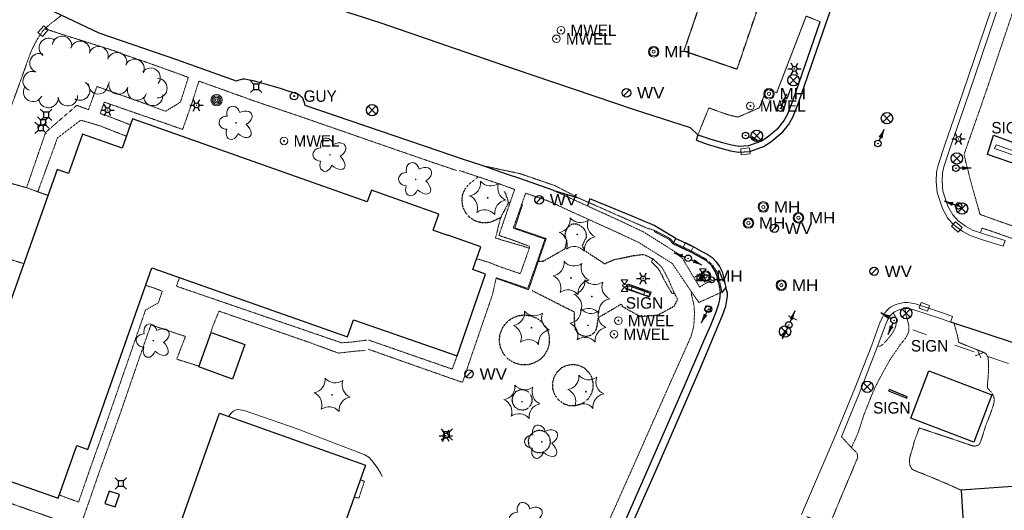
# Model space of a CAD drawing. Extents: x 386588 to 390135, y 96998 to 113606.
# Tile 10 of 92: x 387233 to 387647, y 98268 to 98474. Entities that reach past the tile are written whole.
import ezdxf
from ezdxf.enums import TextEntityAlignment as Align

# ---------------------------------------------------------------- set-up
doc = ezdxf.new("R2010")
doc.units = 0
doc.header["$MEASUREMENT"] = 0
for name, pattern in [('Wisdot1', [0.0625, 0.03125, -0.03125]), ('Wisdot2', [0.125, 0.0625, -0.0625]), ('Wisdot3', [0.1875, 0.125, -0.0625]), ('Wisdot5', [0.1, 0.05, -0.05]), ('Wisdot6', [0.375, 0.125, -0.0625, 0.03125, -0.0625, 0.03125, -0.0625])]:
    doc.linetypes.add(name, pattern=pattern)
for name, color, linetype, lineweight in [('E_BLD', 241, 'Continuous', 25), ('E_DRN', 40, 'Continuous', 15), ('E_DTM_SlopeBottom', 3, 'Wisdot1', 25), ('E_DWY', 2, 'Wisdot3', 15), ('E_LAND_Vegetation', 3, 'Continuous', 15), ('E_LTG', 21, 'Continuous', 25), ('E_MISCPROP', 30, 'Continuous', 15), ('E_MISCPROP_HvyDash', 241, 'Wisdot3', 25), ('E_MISCPROP_Railing', 30, 'Continuous', 15), ('E_MISCPROP_Well', 4, 'Continuous', 15), ('E_PATH_Sidewalk', 2, 'Wisdot5', 15), ('E_RDWY', 21, 'Continuous', 25), ('E_RDWY_AsphConc', 200, 'Continuous', 25), ('E_RDWY_C_and_G', 21, 'Continuous', 25), ('E_SGN', 21, 'Continuous', 15), ('E_SIG', 5, 'Continuous', 30), ('E_STRUCT', 40, 'Continuous', 25), ('E_UTL_AG', 30, 'Continuous', 15), ('E_UTL_AG_Bold', 30, 'Continuous', 25), ('E_UTL_EGuyWire', 200, 'Continuous', 25), ('E_UTL_MH', 30, 'Continuous', 15), ('E_UTL_W', 5, 'Continuous', 25), ('E_WTR_FlowLine', 4, 'Wisdot6', 15), ('P_EC_Misc', 4, 'Wisdot2', 25)]:
    doc.layers.add(name, color=color, linetype=linetype, lineweight=lineweight)
doc.layers.add('P2S1_Complete', color=7, linetype='Continuous', lineweight=15, transparency=0.9)
doc.styles.add('Style-dot_font5', font='dot_font5.shx')
doc.styles.add('Style-simplex', font='simplex.shx')

# ---------------------------------------------------------------- blocks, each defined once
blk = doc.blocks.new('GUY')
at = {"layer": 'E_UTL_EGuyWire'}
for radius in [4, 0.5]:
    blk.add_circle((0, 0), radius, dxfattribs=at)
at = {"layer": 'E_UTL_EGuyWire', "style": 'Style-dot_font5'}
blk.add_text('GUY', height=12, dxfattribs=at).set_placement((10, 0), align=Align.MIDDLE_LEFT)
blk = doc.blocks.new('INLET')
at = {"layer": 'E_DRN', "flags": 128}
blk.add_lwpolyline([(-7.5, 10), (7.5, 10), (7.5, 0), (-7.5, 0)], close=True, dxfattribs=at)
blk = doc.blocks.new('LPOL')
at = {"layer": 'E_LTG'}
for p, q in [((-4, 0), (-1.5, 0)), ((-0.75, 1.3), (-2, 3.46)), ((0.75, 1.3), (2, 3.46)), ((1.5, 0), (4, 0)), ((-2, -3.46), (-0.75, -1.3)), ((2, -3.46), (0.75, -1.3))]:
    blk.add_line(p, q, dxfattribs=at)
for radius in [1.5, 1.5, 1.5, 0.125]:
    blk.add_circle((0, 0), radius, dxfattribs=at)
blk = doc.blocks.new('MH')
at = {"layer": 'E_UTL_MH'}
for radius in [5, 4, 1.5]:
    blk.add_circle((0, 0), radius, dxfattribs=at)
at = {"layer": 'E_UTL_MH', "style": 'Style-dot_font5', "width": 1.111111}
blk.add_text('MH', height=10.8, dxfattribs=at).set_placement((10, 0), align=Align.MIDDLE_LEFT)
blk = doc.blocks.new('MWEL')
at = {"layer": 'E_MISCPROP_Well'}
for radius in [4, 0.5]:
    blk.add_circle((0, 0), radius, dxfattribs=at)
at = {"layer": 'E_MISCPROP_Well', "style": 'Style-dot_font5'}
blk.add_text('MWEL', height=12, dxfattribs=at).set_placement((10, 0), align=Align.MIDDLE_LEFT)
blk = doc.blocks.new('PBX')
at = {"layer": 'E_SIG'}
for p, q in [((4.9, 5.1), (-5.1, -5.1)), ((-5.1, 5), (5, -5.2))]:
    blk.add_line(p, q, dxfattribs=at)
blk.add_circle((0, 0), 7.21, dxfattribs=at)
blk = doc.blocks.new('PED')
at = {"layer": 'E_UTL_AG_Bold'}
for p, q in [((-2.5, 2.5), (-5.33, 5.33)), ((2.5, 2.5), (5.33, 5.33)), ((-2.5, -2.5), (-5.33, -5.33)), ((2.5, -2.5), (5.33, -5.33))]:
    blk.add_line(p, q, dxfattribs=at)
at = {"layer": 'E_UTL_AG_Bold', "flags": 128}
blk.add_lwpolyline([(-2.5, -2.5), (2.5, -2.5), (2.5, 2.5), (-2.5, 2.5)], close=True, dxfattribs=at)
blk = doc.blocks.new('CTRE')
at = {"layer": 'E_LAND_Vegetation'}
blk.add_circle((0, 0), 0.223, dxfattribs=at)
for centre, start, end in [((-11.97, 8.96), 280.2067, 5.97162), ((1.81, 14.92), 220.21132, 305.97623), ((13.83, 5.89), 160.21133, 245.97624), ((-13.83, -5.9), 340.21132, 65.97623), ((-1.81, -14.93), 40.21133, 125.97624)]:
    blk.add_arc(centre, 7.87, start, end, dxfattribs=at)
at = {"layer": 'E_LAND_Vegetation', "extrusion": (0, 0, -1)}
blk.add_arc((-12.03, -9.04), 7.87, 354.07279, 79.74889, dxfattribs=at)
blk = doc.blocks.new('POLE')
at = {"layer": 'E_MISCPROP'}
for radius in [4.46, 3.35, 2.23, 1.12]:
    blk.add_circle((0, 0), radius, dxfattribs=at)
blk = doc.blocks.new('SIGN')
at = {"layer": 'E_SGN', "lineweight": 13, "style": 'Style-dot_font5'}
blk.add_text('SIGN', height=12, dxfattribs=at).set_placement((0, 0), align=Align.MIDDLE_CENTER)
blk = doc.blocks.new('DTRE')
at = {"layer": 'E_LAND_Vegetation'}
blk.add_circle((-0.18, 0), 0.183, dxfattribs=at)
for centre, major_axis, ratio in [((-1.87, 5.32), (1.36, -4.98), 0.782863), ((4.06, 2.74), (-5.27, -2.93), 0.691916), ((-5.87, 0.15), (4.93, -0.12), 0.832022), ((-2.49, -5.24), (1.8, 4.86), 0.716896), ((3.54, -3.71), (-5.01, 4.58), 0.560249)]:
    blk.add_ellipse(centre, major_axis=major_axis, ratio=ratio, start_param=1.570796, end_param=4.712389, dxfattribs=at)
blk = doc.blocks.new('WV')
at = {"layer": 'E_UTL_W'}
blk.add_line((-2.83, -2.83), (2.83, 2.83), dxfattribs=at)
blk.add_circle((0, 0), 4, dxfattribs=at)
at = {"layer": 'E_UTL_W', "style": 'Style-dot_font5', "width": 1.111111}
blk.add_text('WV', height=10.8, dxfattribs=at).set_placement((10, 0), align=Align.MIDDLE_LEFT)
blk = doc.blocks.new('LPOL-flat-1')
at = {"layer": 'E_LTG'}
for p, q in [((-2.77, 0), (-1.04, 0)), ((-0.52, 0.9), (-1.39, 2.4)), ((0.52, 0.9), (1.39, 2.4)), ((1.04, 0), (2.77, 0)), ((-1.39, -2.4), (-0.52, -0.9)), ((1.39, -2.4), (0.52, -0.9))]:
    blk.add_line(p, q, dxfattribs=at)
for radius in [1.04, 1.04, 1.04, 0.0866]:
    blk.add_circle((0, 0), radius, dxfattribs=at)
blk = doc.blocks.new('CBX-flat-1')
at = {"layer": 'E_SIG'}
for p, q in [((0, 1.2), (-2.4, -1.2)), ((-2.4, 1.2), (0, -1.2)), ((0, -1.2), (0, 1.2))]:
    blk.add_line(p, q, dxfattribs=at)
at = {"layer": 'E_SIG', "flags": 128}
blk.add_lwpolyline([(-2.4, -1.2), (-2.4, 1.2), (2.4, 1.2), (2.4, -1.2)], close=True, dxfattribs=at)
at = {"layer": 'E_SIG'}
blk.add_point((0, 0), dxfattribs=at)
blk = doc.blocks.new('MTR-flat-1')
at = {"layer": 'E_UTL_AG', "flags": 128}
for points in [[(-1.39, 2.4), (1.39, 2.4), (0, 0.46)], [(-1.39, -2.4), (1.39, -2.4), (0, -0.46)]]:
    blk.add_lwpolyline(points, close=True, dxfattribs=at)
at = {"layer": 'E_UTL_AG'}
blk.add_ellipse((0, 0), major_axis=(0.924, 0), ratio=0.5, dxfattribs=at)
blk = doc.blocks.new('TFS-flat-2')
at = {"layer": 'E_SIG'}
blk.add_line((5.6, 0), (1.22, 0), dxfattribs=at)
at = {"layer": 'E_SIG', "flags": 128}
blk.add_lwpolyline([(2.4, -0.5), (3.2, 0), (2.4, 0.5)], dxfattribs=at)
at = {"layer": 'E_SIG'}
for radius in [1.2, 0.0918]:
    blk.add_circle((0, 0), radius, dxfattribs=at)
for centre, start, end in [((5.6, 10.49), 252.2377, 270), ((5.6, -10.49), 90, 107.7623)]:
    blk.add_arc(centre, 10.49, start, end, dxfattribs=at)
blk = doc.blocks.new('LPOL-flat-2')
at = {"layer": 'E_LTG'}
blk.add_line((0, 0), (0, 0), dxfattribs=at)
blk.add_line((0, 0), (0, 0), dxfattribs=at)
blk.add_line((0, 0), (0, 0), dxfattribs=at)
blk.add_line((0, 0), (0, 0), dxfattribs=at)
blk.add_line((0, 0), (0, 0), dxfattribs=at)
blk.add_line((0, 0), (0, 0), dxfattribs=at)
for radius in [0.00065, 0.00065, 0.00065, 0.0000541]:
    blk.add_circle((0, 0), radius, dxfattribs=at)
blk = doc.blocks.new('MTR')
at = {"layer": 'E_UTL_AG', "flags": 128}
for points in [[(-3.8, 6.5), (3.8, 6.5), (0, 1.2)], [(-3.8, -6.5), (3.8, -6.5), (0, -1.2)]]:
    blk.add_lwpolyline(points, close=True, dxfattribs=at)
at = {"layer": 'E_UTL_AG'}
blk.add_ellipse((0, 0), major_axis=(2.5, 0), ratio=0.5, dxfattribs=at)

msp = doc.modelspace()

# ---------------------------------------------------------------- linework, layer by layer
at = {"layer": 'E_BLD'}
for p, q in [((387280.6, 98432.13), (387276.24, 98419.75)), ((387379.3, 98397.28), (387280.6, 98432.13)), ((387259.53, 98425.65), (387253.71, 98409.16)), ((387276.24, 98419.75), (387259.53, 98425.65)), ((387248.9, 98410.86), (387225.03, 98343.26)), ((387253.71, 98409.16), (387248.9, 98410.86)), ((387381.01, 98402.12), (387379.3, 98397.28)), ((387409.39, 98392.1), (387381.01, 98402.12)), ((387407.03, 98385.4), (387409.39, 98392.1)), ((387407.03, 98385.4), (387413.2, 98383.23, 1606.85)), ((387261.78, 98293.32), (387288.72, 98369.6)), ((387288.72, 98369.6), (387371.04, 98340.53)), ((387371.04, 98340.53), (387373.56, 98347.65)), ((387308.47, 98327.98), (387313.73, 98342.43)), ((387313.73, 98342.43), (387327.83, 98337.3)), ((387327.83, 98337.3), (387322.57, 98322.84)), ((387322.57, 98322.84), (387308.47, 98327.98)), ((387607.69, 98306.46), (387615.28, 98326.3)), ((387615.28, 98326.3), (387641.76, 98316.18)), ((387641.76, 98316.18), (387634.17, 98296.33)), ((387296.24, 98249.74), (387317.23, 98308.57)), ((387317.23, 98308.57), (387378.58, 98286.69)), ((387634.17, 98296.33), (387607.69, 98306.46)), ((387249.35, 98272.78), (387257.17, 98294.95)), ((387257.17, 98294.95), (387261.78, 98293.32)), ((387210.77, 98286.41), (387249.35, 98272.78)), ((387378.58, 98286.69), (387357.63, 98227.98)), ((387270.74, 98275.8), (387269.02, 98270.59)), ((387275.07, 98274.37), (387270.74, 98275.8)), ((387269.02, 98270.59), (387273.35, 98269.16)), ((387273.35, 98269.16), (387275.07, 98274.37))]:
    msp.add_line(p, q, dxfattribs=at)
at = {"layer": 'E_BLD', "flags": 128}
for points in [[(387417.02, 98332.6), (387428.93, 98366.95), (387423.7, 98368.84), (387427.06, 98378.37), (387413.2, 98383.23)], [(387373.56, 98347.65), (387417.02, 98332.6)]]:
    msp.add_lwpolyline(points, dxfattribs=at)
at = {"layer": 'E_DTM_SlopeBottom', "flags": 128}
msp.add_lwpolyline([(387497.79, 98357.4), (387488.22, 98360.6), (387488.93, 98362.72), (387498.49, 98359.41)], close=True, dxfattribs=at)
at = {"layer": 'E_DWY', "flags": 128}
for points in [[(387250.77, 98475.65), (387245.29, 98471.32), (387244.1, 98470.32), (387243.06, 98469.2), (387241.53, 98466.99), (387240.53, 98465.41), (387239.52, 98463.56), (387238.51, 98461.6), (387237.69, 98459.63), (387236.94, 98457.55), (387236.37, 98456.1), (387235.81, 98454.42), (387229.54, 98437.08), (387222.29, 98416.1), (387221.57, 98412.82), (387221.48, 98410.78), (387221.67, 98409.17), (387222.01, 98408.05), (387222.52, 98407.47), (387223.05, 98407.06), (387223.92, 98406.7), (387224.53, 98406.5), (387225.33, 98406.19), (387236.17, 98403.19), (387236.77, 98402.94), (387245.04, 98399.94)], [(387569.7, 98472.9), (387563.79, 98475.25), (387551.37, 98443.06), (387547.16, 98444.61), (387544.08, 98436.74), (387535.07, 98432.85), (387530.84, 98433.84), (387522.86, 98436.71), (387518.29, 98425.46)], [(387234.93, 98371.31), (387226.24, 98373.98), (387218.38, 98377.08), (387214.66, 98378.68), (387213.09, 98379.16), (387211.9, 98379.27), (387211.21, 98379.13), (387210.55, 98378.92), (387210.17, 98378.7), (387209.78, 98378.22), (387209.51, 98377.72), (387209.29, 98377.21), (387209.04, 98376.7), (387204.5, 98363.07), (387204.39, 98362.34), (387204.58, 98361.68), (387205, 98361.32), (387205.43, 98361.16), (387220.17, 98356.6), (387228.68, 98353.6)], [(387628.93, 98276.16), (387622.66, 98278.99), (387620.16, 98280), (387617.66, 98281.11), (387614.92, 98282.2), (387612.87, 98283.06), (387610.71, 98283.85), (387609.03, 98284.57), (387608.23, 98285), (387607.47, 98286.3), (387607.16, 98287.91), (387607.27, 98289.72), (387607.57, 98290.9), (387607.83, 98291.68), (387608.53, 98293.98), (387609.14, 98296.43), (387609.7, 98298.03), (387610.37, 98299.74), (387610.85, 98301.12), (387611.33, 98302.32), (387633.9, 98294.75), (387634.72, 98294.66), (387636.24, 98295.11), (387636.85, 98296.02), (387637.51, 98297.91), (387638.18, 98299.94), (387638.62, 98301.34), (387639.44, 98303.86), (387640.34, 98306.09), (387641.29, 98308.54), (387642.14, 98310.84), (387642.68, 98312.88), (387642.84, 98314.27), (387642.65, 98315.4), (387641.79, 98317.08), (387641.03, 98317.93), (387640.37, 98318.55), (387639.98, 98319.2), (387639.98, 98321.14), (387640.17, 98322.98), (387640.24, 98323.4), (387640.41, 98326.59), (387640.41, 98328.54), (387640.34, 98330.49), (387640.25, 98331.79), (387639.57, 98333.22), (387638.29, 98334.05), (387627.86, 98338.25), (387627.39, 98340.87), (387625.9, 98346.4)], [(387184.85, 98308.98), (387182.84, 98301.77), (387182.27, 98299.6), (387181.78, 98297.86), (387181.26, 98296), (387180.9, 98294.74), (387180.66, 98293.45), (387180.58, 98292.44), (387180.6, 98291.55), (387180.84, 98290.58), (387181.29, 98289.75), (387181.9, 98288.99), (387182.83, 98287.9), (387183.69, 98287.18), (387184.39, 98286.69), (387185.62, 98285.94), (387186.91, 98285.04), (387193.65, 98279.8), (387197.76, 98278.11), (387198.8, 98281.42), (387249.94, 98263.41), (387261.22, 98259.23)], [(387564.02, 98264.99), (387568.98, 98263.36), (387571.02, 98262.86), (387571.91, 98262.63), (387572.74, 98262.6), (387573.64, 98263), (387574.43, 98263.98), (387575.22, 98265.48), (387576.42, 98268.48), (387583.26, 98284.75), (387583.83, 98286.15), (387585.3, 98289.56), (387585.4, 98290.78), (387585.09, 98291.81), (387584.41, 98292.53), (387583.79, 98293.05), (387583.23, 98293.57), (387578.59, 98298.63)]]:
    msp.add_lwpolyline(points, dxfattribs=at)
at = {"layer": 'E_LAND_Vegetation'}
for centre, start, end in [((387245.44, 98461.91), 51.8718, 231.8565), ((387250.99, 98462.77), 351.8338, 171.8184), ((387258.63, 98460.72), 345.1198, 165.1045), ((387266.37, 98458.49), 342.1336, 162.1183), ((387241.5, 98455.52), 67.7423, 247.727), ((387274.08, 98455.92), 341.0633, 161.048), ((387281.49, 98453.11), 334.7625, 154.7472), ((387288.22, 98449.4), 322.0186, 142.0032), ((387238.63, 98447.98), 70.3407, 250.3254), ((387291.09, 98444.99), 269.1505, 89.1352), ((387238.81, 98443.43), 152.9932, 332.9779), ((387258.58, 98443.97), 237.4809, 57.4656), ((387266.22, 98446.6), 176.6217, 356.6063), ((387274.68, 98446.47), 163.1718, 343.1564), ((387282.52, 98443.96), 161.5265, 341.5112), ((387245.26, 98440.84), 185.2275, 5.2122), ((387253.39, 98441.59), 185.2275, 5.2122), ((387289.3, 98441.72), 187.762, 7.7467)]:
    msp.add_arc(centre, 4.08, start, end, dxfattribs=at)
at = {"layer": 'E_MISCPROP_HvyDash', "flags": 128}
msp.add_lwpolyline([(387557.21, 98591.77), (387512.36, 98460.67), (387534.73, 98453.01), (387579.58, 98584.11)], close=True, dxfattribs=at)
at = {"layer": 'E_MISCPROP_Railing'}
for p, q in [((387634.79, 98332.54), (387638.7, 98334.15)), ((387635.82, 98335.13), (387637.21, 98331.78))]:
    msp.add_line(p, q, dxfattribs=at)
at = {"layer": 'E_MISCPROP_Railing', "flags": 128}
for points in [[(387433.59, 98365.02), (387446.98, 98360.33), (387454.47, 98381.81), (387441.29, 98386.38), (387444.55, 98396.14)], [(387626.24, 98337.02), (387634.32, 98334.27)], [(387639.67, 98332.46), (387648.87, 98329.34)], [(387385.53, 98281.98), (387385, 98283.15), (387383.42, 98285.65), (387381.25, 98288.62), (387379.9, 98290.04), (387378.27, 98291.03), (387377.6, 98291.3), (387349.85, 98301.92), (387327.94, 98309.52), (387325.89, 98309.97), (387324.75, 98310), (387323.92, 98309.79), (387323.19, 98309.46), (387322.5, 98308.94), (387321.87, 98308.34), (387321.23, 98307.4), (387321.11, 98307.19)]]:
    msp.add_lwpolyline(points, dxfattribs=at)
at = {"layer": 'E_PATH_Sidewalk', "flags": 128}
for points in [[(387661.26, 98507.82), (387656.65, 98494.18), (387652.96, 98484.02), (387640.23, 98446.12), (387636.95, 98436.68), (387630.1, 98417.1), (387632.69, 98406.76), (387636.83, 98391.97), (387646.69, 98388.47), (387660.5, 98383.75)], [(387243.72, 98469.91), (387273.54, 98460.48), (387276.22, 98459.35), (387286.78, 98455.77), (387304.09, 98449.53), (387300.76, 98439.15), (387294.51, 98435.29), (387282.99, 98439.55), (387265.65, 98445.69), (387262.11, 98435.97), (387257.2, 98437.79), (387244.1, 98426.45), (387236.08, 98403.21)], [(387416.75, 98410.45), (387406.78, 98413.81), (387378.07, 98423.73), (387352.38, 98432.66), (387331.36, 98439.76), (387317.16, 98444.87), (387308.51, 98447.96), (387305.54, 98438.59), (387301.66, 98427.68), (387292.92, 98430.73), (387268.73, 98439.13), (387267.05, 98434.29), (387269.17, 98433.66), (387270.87, 98433.04), (387279.71, 98429.58)], [(387240.79, 98401.48), (387247.73, 98420.41), (387249.04, 98424.11), (387258.83, 98431.52), (387262.31, 98430.58), (387267.47, 98428.97), (387278.02, 98424.81)], [(387435.4, 98404.58), (387425.8, 98407.82), (387418.11, 98410.36)], [(387435.4, 98404.58), (387441.2, 98402.48), (387439.24, 98396.77), (387438.83, 98396.96)], [(387446.73, 98360.88), (387448.35, 98365.53), (387450.79, 98372.36), (387453.96, 98381.62), (387440.67, 98386.23), (387445.82, 98400.9), (387455.65, 98397.52), (387463.51, 98393.87), (387484.26, 98384.45), (387493.28, 98380.25), (387507.5, 98371.38), (387515.33, 98359.77)], [(387516.57, 98365.44), (387518.95, 98361.44), (387521.41, 98363), (387518.95, 98367.05), (387516.57, 98365.44), (387511, 98374.8), (387495.56, 98384.52), (387486.38, 98388.89), (387467.28, 98397.6), (387457.63, 98402)], [(387435.3, 98390.62), (387433.18, 98382.05), (387447.42, 98377.81), (387447.63, 98378.52), (387439.27, 98381.61), (387434.61, 98383.15), (387439.24, 98396.77)], [(387657.81, 98379.26), (387642.34, 98384.68), (387637.74, 98386.22), (387636.96, 98384.29)], [(387447.42, 98377.81), (387443.62, 98367.09), (387435.23, 98369.93), (387430.6, 98371.77), (387425.8, 98373.25), (387425.31, 98373.4)], [(387508.32, 98358.91), (387505.88, 98364.63), (387503.27, 98369.6), (387499.44, 98373.27)], [(387300.36, 98365.49), (387299.06, 98361.84), (387368.29, 98338.12), (387368.69, 98338.09), (387372.84, 98338.38), (387379.24, 98339.23)], [(387262.65, 98284.86), (387270.02, 98305.51), (387278.23, 98329.19), (387286.08, 98351.85), (387291.46, 98354.83), (387293.12, 98359.75), (387289.22, 98361.23), (387286.18, 98362.21), (387286.12, 98362.23)], [(387379.71, 98335.36), (387413.38, 98323.51), (387419.31, 98321.45), (387420.64, 98325.19), (387422.6, 98331.21), (387431.88, 98358.24), (387433.48, 98365.39), (387446.73, 98360.88)], [(387526.63, 98365.11), (387521.41, 98363)], [(387480.35, 98262.11), (387491.44, 98287.01), (387507.34, 98322.82), (387515.34, 98340.68), (387516.25, 98343.77), (387516.56, 98345.68), (387516.71, 98348.02), (387516.81, 98350.98), (387516.61, 98353.68), (387515.69, 98357.76), (387515.33, 98359.77), (387518.65, 98355.01), (387527.79, 98359.15)], [(387378.35, 98334.84), (387374.44, 98334.57), (387367.13, 98333.75), (387354.98, 98338.21), (387332.88, 98345.88), (387316.94, 98351.35), (387314.1, 98344.34), (387313.58, 98342.59)], [(387556.25, 98349.41), (387559.86, 98347.63)], [(387582.8, 98294.04), (387585.41, 98299.83), (387586.48, 98302.96), (387587.97, 98307.65), (387591.42, 98316.35), (387592.72, 98319.33), (387594.27, 98322.37), (387596.02, 98325.61), (387597.67, 98328.57), (387598.75, 98330.5), (387600.37, 98332.99), (387601.94, 98335.21), (387603.4, 98337.43), (387604.45, 98338.68), (387605.76, 98340.37), (387606.69, 98342.15), (387606.96, 98343.54), (387606.93, 98344.68), (387606.87, 98345.46), (387606.46, 98347.13), (387606.01, 98348.94), (387605.72, 98349.88), (387605.28, 98352.46)], [(387600.34, 98350.65), (387601.33, 98348.96), (387601.68, 98348.04), (387601.73, 98347.05), (387601.51, 98345.47), (387601.14, 98344.21), (387600.37, 98342.71), (387599.45, 98341.35), (387598.13, 98339.74), (387597.06, 98338.48), (387596.19, 98337.58), (387595.55, 98337.05), (387594.86, 98336.69), (387593.86, 98336.69)], [(387308.53, 98328.26), (387299.18, 98331.2), (387302.86, 98340.72), (387288.33, 98345.58), (387284.18, 98333.74), (387275.17, 98307.61), (387269.19, 98290.92), (387265.81, 98281.45)], [(387379.8, 98339.23), (387414.99, 98327.01), (387417.02, 98332.6)], [(387262.65, 98284.86), (387257.92, 98271.19), (387251.91, 98273.33), (387249.85, 98274.2)], [(387265.81, 98281.45), (387263.15, 98273.78), (387261.58, 98269.29), (387260.09, 98264.97), (387258.35, 98260.29)], [(387376.36, 98280.47), (387378.07, 98279.94), (387375.72, 98272.77), (387373.8, 98273.31)]]:
    msp.add_lwpolyline(points, dxfattribs=at)
at = {"layer": 'E_RDWY', "flags": 128}
for points in [[(387518.29, 98425.46), (387517.48, 98423.09), (387522.56, 98421.35), (387527.39, 98419.87), (387531.91, 98418.69), (387535.37, 98418.15), (387540.14, 98418.46), (387545.84, 98420.54), (387548.88, 98422.4), (387553.96, 98426.64), (387556.28, 98429.57), (387558.15, 98432.81), (387560.55, 98438.8), (387572.07, 98472.08), (387585.86, 98511.35)], [(387419.72, 98415.03), (387409.52, 98418.6), (387353.13, 98437.73), (387353.01, 98438.36), (387352.15, 98440.73), (387350.58, 98442.29), (387348.48, 98443.03), (387346.09, 98443.72), (387343.25, 98444.67), (387339.83, 98445.64), (387336.86, 98446.53), (387333.95, 98447.43), (387331.39, 98448.05), (387329.1, 98448.47), (387327.76, 98448.74), (387326.82, 98448.75), (387325.83, 98448.49), (387324.89, 98448.16), (387324.3, 98447.92), (387299.2, 98456.89), (387266.65, 98468.12), (387216.2, 98492.03)], [(387518.26, 98425.36), (387515.15, 98428.28), (387491.59, 98435.94), (387440.73, 98453.15), (387384.74, 98472.39), (387344.34, 98485.46)], [(387518.29, 98425.46), (387523.33, 98423.73), (387528.07, 98422.27), (387532.41, 98421.14), (387535.48, 98420.67), (387539.62, 98420.93), (387544.75, 98422.8), (387547.42, 98424.44), (387552.16, 98428.4), (387554.21, 98430.98), (387555.9, 98433.91), (387558.21, 98439.68), (387569.7, 98472.9)], [(387508.93, 98381.9), (387499.93, 98387.28), (387490.59, 98391.21), (387479.7, 98395.7), (387472.86, 98398.49), (387471.86, 98395.51)], [(387469.43, 98214.27), (387479.69, 98236.88), (387487.85, 98255.54), (387501.12, 98285.57), (387519.05, 98326.91), (387528.79, 98349.94), (387529.96, 98353.49), (387530.43, 98355.98), (387530.64, 98357.78), (387530.69, 98358.88), (387530.03, 98361.24)], [(387624.4, 98346.89), (387677.93, 98329.17)], [(387660.33, 98278.48), (387628.93, 98276.16)], [(387628.93, 98276.16), (387629.64, 98264.77), (387630.2, 98252.59)]]:
    msp.add_lwpolyline(points, dxfattribs=at)
at = {"layer": 'E_RDWY_AsphConc', "flags": 128}
for points in [[(387457.63, 98402), (387442.92, 98407.19), (387438.26, 98408.78), (387427.55, 98412.5), (387419.72, 98415.03)], [(387457.63, 98402), (387467.87, 98398.98)], [(387516.61, 98353.68), (387516.61, 98353.68)], [(387516.81, 98350.98), (387516.81, 98350.98)], [(387516.56, 98345.68), (387516.56, 98345.68)], [(387516.71, 98348.02), (387516.71, 98348.02)], [(387515.34, 98340.68), (387515.34, 98340.68)], [(387516.25, 98343.77), (387516.25, 98343.77)]]:
    msp.add_lwpolyline(points, dxfattribs=at)
for points in [[(387497.69, 98357.43), (387488.58, 98360.76), (387489.07, 98362.12), (387498.12, 98358.97)], [(387523.08, 98351.12), (387521.04, 98351.76), (387521.74, 98353.74), (387523.73, 98353)]]:
    msp.add_lwpolyline(points, close=True, dxfattribs=at)
at = {"layer": 'E_RDWY_C_and_G', "flags": 128}
for points in [[(387486.12, 98259.61), (387496.83, 98283.94), (387512.57, 98319.99), (387520.78, 98338.88), (387523.72, 98345.5), (387525.9, 98351.11), (387526.77, 98353.54), (387527.08, 98354.41), (387527.51, 98356.16), (387527.79, 98359.15), (387527.66, 98360.29), (387527.66, 98360.29), (387527.6, 98360.65), (387527.6, 98360.65), (387527.16, 98362.62), (387527.16, 98362.62), (387526.84, 98364.07), (387526.84, 98364.07), (387526.79, 98364.29), (387526.79, 98364.29), (387526.63, 98365.11), (387526.63, 98365.11), (387525.68, 98367.93), (387524.04, 98370.43), (387524.04, 98370.43), (387521.68, 98372.61), (387518.87, 98374.19), (387518.87, 98374.19), (387515.12, 98376.22), (387513.8, 98376.86), (387510.47, 98378.41), (387507.86, 98379.64), (387508.93, 98381.9), (387511.54, 98380.68), (387514.87, 98379.12), (387516.26, 98378.45), (387519.96, 98376.45), (387522.17, 98375.3), (387524.18, 98373.82), (387525.94, 98372.05), (387527.35, 98370.09), (387528.41, 98367.92), (387529.08, 98365.6), (387529.21, 98364.94), (387529.29, 98364.57), (387529.62, 98363.01), (387530.03, 98361.24), (387528.3, 98359.22), (387528.29, 98359.08)], [(387519.09, 98374.64), (387519.09, 98374.64)], [(387519.96, 98376.45), (387519.96, 98376.45)], [(387524.42, 98370.75), (387524.42, 98370.75)], [(387525.94, 98372.05), (387525.94, 98372.05)], [(387529.08, 98365.6), (387529.08, 98365.6)], [(387527.12, 98365.21), (387527.12, 98365.21)], [(387527.25, 98364.55), (387527.25, 98364.55)], [(387527.33, 98364.17), (387527.33, 98364.17)], [(387527.67, 98362.57), (387527.67, 98362.57)], [(387529.21, 98364.94), (387529.21, 98364.94)], [(387529.29, 98364.57), (387529.29, 98364.57)], [(387529.62, 98363.01), (387529.62, 98363.01)], [(387526.77, 98353.54), (387526.77, 98353.54)], [(387527.08, 98354.41), (387527.08, 98354.41)], [(387527.51, 98356.16), (387527.51, 98356.16)], [(387525.9, 98351.11), (387525.9, 98351.11)], [(387523.72, 98345.5), (387523.72, 98345.5)], [(387520.78, 98338.88), (387520.78, 98338.88)]]:
    msp.add_lwpolyline(points, dxfattribs=at)
at = {"layer": 'E_SGN'}
for p, q in [((387643.59, 98421.19, 1610.13), (387642.93, 98419.72, 1610.27)), ((387642.93, 98419.72, 1610.27), (387653.41, 98416.03, 1610.18)), ((387653.99, 98417.53, 1610.13), (387643.59, 98421.19, 1610.13)), ((387614.4, 98341.43), (387608.6, 98343.58))]:
    msp.add_line(p, q, dxfattribs=at)
at = {"layer": 'E_SGN', "flags": 128}
msp.add_lwpolyline([(387495.43, 98358.33), (387496.12, 98359.91), (387490.93, 98362.15), (387490.23, 98360.34)], close=True, dxfattribs=at)
at = {"layer": 'E_SIG'}
for p, q in [((387555.47, 98442.44), (387553.47, 98437.85)), ((387596.42, 98427.64), (387594.47, 98423.03)), ((387544.21, 98422.65), (387539.6, 98424.59)), ((387633.11, 98411.37), (387628.1, 98411.37)), ((387621.81, 98397.64), (387626.53, 98395.98)), ((387508.17, 98375.89, 1603.34), (387512.83, 98374.06, 1603.34)), ((387519.86, 98370.7, 1603.34), (387515.38, 98372.92, 1603.34)), ((387519.74, 98346.51, 1603.06), (387522.06, 98350.94, 1603.06)), ((387558.94, 98351.45), (387556.99, 98346.84)), ((387595.17, 98350.8), (387599.47, 98348.24)), ((387598.27, 98341.59), (387600.14, 98346.23)), ((387553.76, 98339.75), (387555.86, 98344.29))]:
    msp.add_line(p, q, dxfattribs=at)
at = {"layer": 'E_SIG', "flags": 128}
for points in [[(387554.53, 98438.86), (387554.37, 98439.93), (387553.48, 98439.32)], [(387540.62, 98423.54), (387541.68, 98423.71), (387541.06, 98424.59)], [(387595.52, 98424.05), (387595.35, 98425.12), (387594.47, 98424.5)], [(387629.45, 98410.8), (387630.36, 98411.37), (387629.45, 98411.94)], [(387625.45, 98396.96), (387624.4, 98396.73), (387625.07, 98395.89)], [(387558.04, 98347.86), (387557.87, 98348.92), (387556.99, 98348.3)], [(387598.6, 98349.42), (387597.53, 98349.39), (387598.02, 98348.43)], [(387599.11, 98345.19), (387599.3, 98344.13), (387600.17, 98344.76)], [(387554.78, 98343.3), (387554.91, 98342.23), (387555.82, 98342.82)]]:
    msp.add_lwpolyline(points, dxfattribs=at)
for points, elevation in [([(387511.78, 98375.08), (387510.73, 98374.88), (387511.37, 98374.02)], 1603.34), ([(387516.33, 98371.81), (387517.4, 98371.92), (387516.84, 98372.84)], 1603.34), ([(387520.97, 98350.09), (387521.05, 98349.01), (387521.98, 98349.56)], 1603.06)]:
    msp.add_lwpolyline(points, dxfattribs=dict(at, elevation=elevation))
at = {"layer": 'E_SIG'}
for centre, radius in [((387552.91, 98436.57), 1.37), ((387552.91, 98436.57), 0.105), ((387538.31, 98425.13), 1.37), ((387538.31, 98425.13), 0.105), ((387593.93, 98421.75), 1.37), ((387593.93, 98421.75), 0.105), ((387626.71, 98411.37), 1.37), ((387626.71, 98411.37), 0.105), ((387627.85, 98395.52), 1.37), ((387627.85, 98395.52), 0.105), ((387514.13, 98373.54, 1603.34), 1.37), ((387514.13, 98373.54, 1603.34), 1.37), ((387514.13, 98373.54, 1603.34), 0.105), ((387522.71, 98352.18, 1603.06), 1.37), ((387522.71, 98352.18, 1603.06), 0.105), ((387600.67, 98347.52), 1.37), ((387556.45, 98345.55), 1.37), ((387556.45, 98345.55), 0.105), ((387600.67, 98347.52), 0.105)]:
    msp.add_circle(centre, radius, dxfattribs=at)
at = {"layer": 'E_SIG', "extrusion": (0, 0, -1)}
for centre, start, end in [((-387544.47, 98447.22), 203.5007, 221.263), ((-387585.38, 98432.31), 202.9369, 220.6992), ((-387548.87, 98433.69), 292.8771, 310.6394), ((-387633.11, 98423.36), 270, 287.7623), ((-387617.84, 98386.32), 109.3273, 127.0896), ((-387503.78, 98364.74, -1603.34), 111.503, 129.2653), ((-387525.19, 98381.43, -1603.34), 296.4155, 314.1778), ((-387530.4, 98341.02, -1603.06), 27.6594, 45.4217), ((-387547.9, 98356.12), 202.9369, 220.6992), ((-387589.03, 98340.51), 120.8364, 138.5987), ((-387609.39, 98337.1), 21.9556, 39.718), ((-387564.65, 98334.72), 24.7771, 42.5394)]:
    msp.add_arc(centre, 11.99, start, end, dxfattribs=at)
at = {"layer": 'E_SIG'}
for centre, start, end in [((387566.46, 98437.66), 156.4993, 174.2617), ((387607.46, 98422.97), 157.0631, 174.8254), ((387539.55, 98411.6), 67.1229, 84.8852), ((387633.11, 98399.38), 90, 107.7623), ((387625.78, 98408.95), 250.6727, 268.4351), ((387512.57, 98387.04, 1603.34), 248.497, 266.2593), ((387514.53, 98359.96, 1603.34), 63.5845, 81.3468), ((387509.16, 98352.15, 1603.06), 332.3406, 350.103), ((387569.98, 98346.78), 157.0631, 174.8254), ((387601.32, 98361.09), 239.1636, 256.9259), ((387587.16, 98346.07), 338.0444, 355.8067), ((387542.88, 98344.77), 335.2229, 352.9852)]:
    msp.add_arc(centre, 11.99, start, end, dxfattribs=at)
at = {"layer": 'E_STRUCT'}
for p, q in [((387640.03, 98417.07, 1604.52), (387642.55, 98425.2, 1604.63)), ((387642.55, 98425.2, 1604.63), (387656.25, 98420.25, 1605.06)), ((387653.81, 98412.44, 1604.73), (387640.03, 98417.07, 1604.52)), ((387598.72, 98318.43, 1604.13), (387598.41, 98317.89, 1604.05)), ((387598.41, 98317.89, 1604.05), (387606.13, 98314.75, 1605.34)), ((387606.27, 98315.31, 1605.35), (387598.72, 98318.43, 1604.13)), ((387606.13, 98314.75, 1605.34), (387606.27, 98315.31, 1605.35))]:
    msp.add_line(p, q, dxfattribs=at)
at = {"layer": 'E_WTR_FlowLine', "flags": 128}
for points in [[(387427.55, 98412.5), (387443.48, 98409.09), (387458.38, 98403.98), (387467.87, 98398.98), (387487.26, 98390.4), (387496.59, 98386.33), (387499.86, 98385.3)], [(387507.86, 98379.64), (387505.96, 98381.62), (387499.97, 98384.75), (387499.86, 98385.3), (387506.26, 98382.04), (387507.85, 98380.44), (387508.08, 98380.1), (387510.69, 98378.87), (387514.02, 98377.32), (387515.35, 98376.67), (387519.09, 98374.65), (387519.09, 98374.65), (387521.99, 98373.02), (387524.43, 98370.76), (387524.43, 98370.76), (387526.13, 98368.16), (387527.13, 98365.21), (387527.13, 98365.21), (387527.26, 98364.55), (387527.26, 98364.55), (387527.34, 98364.17), (387527.34, 98364.17), (387527.68, 98362.58), (387527.68, 98362.58), (387528.1, 98360.74), (387528.3, 98359.22)]]:
    msp.add_lwpolyline(points, dxfattribs=at)
at = {"layer": 'P2S1_Complete', "flags": 128}
for points in [[(387647.37, 98381), (387646.62, 98378.61), (387638.34, 98381.21), (387632.71, 98383.07), (387629.31, 98384.93), (387625.98, 98387.46), (387623.31, 98390.27), (387621.06, 98394.42), (387618.78, 98401.18), (387618.39, 98405.84), (387618.53, 98409.82), (387619.2, 98412.7), (387622.05, 98421.17), (387629.78, 98443.39), (387646.14, 98491.77), (387657.26, 98525.07)], [(387647.37, 98381), (387639.11, 98383.58), (387633.71, 98385.37), (387630.67, 98387.04), (387627.66, 98389.33), (387625.35, 98391.75), (387623.36, 98395.42), (387621.24, 98401.69), (387620.89, 98405.9), (387621.02, 98409.49), (387621.6, 98412.02), (387624.41, 98420.36), (387632.15, 98442.58), (387648.51, 98490.98), (387659.63, 98524.28)], [(387561.74, 98266), (387576.28, 98299.58), (387584.11, 98318.62), (387591.33, 98337.06), (387594.91, 98346.81), (387595.92, 98349), (387596.88, 98350.65), (387597.8, 98351.75), (387598.69, 98352.54), (387599.54, 98353.2), (387601.19, 98354), (387602.39, 98354.4), (387603.72, 98354.72), (387604.78, 98354.97), (387606.38, 98354.94), (387607.51, 98354.83), (387608.48, 98354.62), (387609.66, 98354.36), (387620.17, 98350.89), (387621.86, 98350.4), (387625.23, 98349.14), (387624.36, 98346.8)], [(387578.59, 98298.63), (387586.43, 98317.69), (387593.67, 98336.18), (387597.23, 98345.86), (387598.14, 98347.85), (387598.93, 98349.21), (387599.6, 98350.01), (387600.28, 98350.61), (387600.87, 98351.07), (387602.13, 98351.68), (387603.08, 98352), (387604.3, 98352.29), (387605.05, 98352.46), (387606.24, 98352.44), (387607.13, 98352.35), (387607.95, 98352.18), (387609, 98351.95), (387619.42, 98348.5), (387621.07, 98348.02), (387624.36, 98346.8)]]:
    msp.add_lwpolyline(points, dxfattribs=at)
at = {"layer": 'P_EC_Misc', "flags": 128}
for points in [[(387438.69, 98397.03), (387435.3, 98390.62), (387433.36, 98389.64), (387431.25, 98388.74), (387428.99, 98388.38), (387426.7, 98388.56), (387426.7, 98388.56), (387424.29, 98389.41), (387422.18, 98390.87), (387420.55, 98392.83), (387419.49, 98395.17), (387419.1, 98397.7), (387419.39, 98400.24), (387420.35, 98402.61), (387421.91, 98404.64), (387423.95, 98406.19), (387423.95, 98406.19), (387425.8, 98407.82)], [(387438.69, 98397.03), (387437.48, 98400.65), (387436.94, 98401.66)], [(387450.79, 98372.36), (387453.28, 98372.39), (387462.48, 98377.59), (387463.16, 98380.96), (387462.72, 98381.97), (387462.5, 98383.06), (387462.54, 98384.12), (387462.81, 98385.14), (387463.81, 98386.8), (387465.11, 98387.79), (387466.18, 98388.08), (387467.29, 98387.97), (387468.73, 98387.34), (387469.98, 98386.37), (387470.66, 98385.51), (387471.11, 98384.5), (387471.34, 98383.36), (387471.3, 98382.2), (387469.58, 98378.98), (387470.48, 98376.93), (387478.98, 98371.26), (387482.96, 98372.96), (387490.82, 98374.63), (387495.5, 98375.2), (387499.44, 98373.27), (387498.64, 98372.17), (387501.82, 98368.92), (387504.29, 98363.99), (387507.2, 98358.98), (387508.32, 98358.91), (387509.7, 98356.34), (387508.11, 98353.3), (387501.17, 98349.55), (387493.99, 98349.07), (387486.66, 98353.19), (387486.13, 98354.31), (387476.3, 98348.54), (387475.7, 98344.64), (387475.23, 98343.2), (387474.32, 98341.98), (387473.06, 98341.13), (387471.59, 98340.73), (387469.71, 98340.93), (387468.06, 98341.86), (387466.92, 98343.37), (387466.49, 98345.22), (387466.33, 98350.93), (387448.64, 98359.9)], [(387463.81, 98386.8), (387463.81, 98386.8)], [(387465.11, 98387.79), (387465.11, 98387.79)], [(387467.29, 98387.97), (387467.29, 98387.97)], [(387469.98, 98386.37), (387469.98, 98386.37)], [(387462.5, 98383.06), (387462.5, 98383.06)], [(387462.81, 98385.14), (387462.81, 98385.14)], [(387471.11, 98384.5), (387471.11, 98384.5)], [(387463.16, 98380.96), (387463.16, 98380.96)], [(387471.59, 98340.73), (387471.59, 98340.73)], [(387475.7, 98344.64), (387475.7, 98344.64)]]:
    msp.add_lwpolyline(points, dxfattribs=at)
for points in [[(387445.33, 98349.78), (387448, 98349.44), (387450.5, 98348.43), (387450.5, 98348.43), (387452.49, 98346.98), (387454.08, 98345.11), (387455.2, 98342.92), (387455.78, 98340.54), (387455.8, 98338.08), (387455.8, 98338.08), (387455.1, 98335.32), (387453.68, 98332.84), (387451.66, 98330.84), (387449.17, 98329.45), (387446.4, 98328.78), (387443.55, 98328.88), (387440.83, 98329.73), (387438.45, 98331.29), (387436.56, 98333.43), (387435.32, 98335.99), (387434.81, 98338.8), (387435.08, 98341.63), (387436.09, 98344.3), (387437.78, 98346.59), (387440.02, 98348.35), (387442.66, 98349.44), (387442.66, 98349.44)], [(387461.92, 98312.48), (387464.08, 98311.77), (387466.36, 98311.65), (387468.58, 98312.13), (387470.61, 98313.17), (387472.29, 98314.71), (387473.51, 98316.63), (387473.51, 98316.63), (387473.51, 98316.63), (387474.21, 98318.93), (387474.25, 98321.34), (387473.62, 98323.67), (387472.38, 98325.73), (387470.62, 98327.37), (387468.47, 98328.45), (387468.47, 98328.45), (387468.47, 98328.45), (387465.91, 98328.92), (387463.32, 98328.59), (387460.95, 98327.52), (387459.01, 98325.79), (387457.67, 98323.55), (387457.06, 98321.02), (387457.22, 98318.43), (387458.16, 98316), (387459.77, 98313.95)], [(387440.07, 98314.16), (387440.37, 98312.52), (387441.27, 98311.13), (387442.63, 98310.17), (387444.25, 98309.81), (387444.25, 98309.81), (387445.72, 98310.03), (387447.03, 98310.73), (387448.02, 98311.84), (387448.57, 98313.22), (387448.62, 98314.7), (387448.62, 98314.7), (387447.99, 98316.41), (387446.71, 98317.7), (387445.01, 98318.35), (387443.19, 98318.23), (387441.59, 98317.38), (387440.48, 98315.93)], [(387440.07, 98314.16), (387440.07, 98314.16)], [(387461.92, 98312.48), (387461.92, 98312.48)], [(387449.34, 98292.47), (387451.11, 98291.91), (387452.95, 98292.08), (387454.59, 98292.95), (387455.76, 98294.39), (387455.76, 98294.39), (387456.26, 98295.96), (387456.19, 98297.6), (387455.55, 98299.12), (387454.44, 98300.32), (387452.97, 98301.07), (387451.34, 98301.26), (387451.34, 98301.26), (387451.34, 98301.26), (387449.69, 98300.86), (387448.29, 98299.9), (387447.32, 98298.5), (387446.92, 98296.85), (387447.13, 98295.17), (387447.92, 98293.67)], [(387447.92, 98293.67), (387447.92, 98293.67)]]:
    msp.add_lwpolyline(points, close=True, dxfattribs=at)

# ---------------------------------------------------------------- block references
at = {"layer": 'E_DRN', "xscale": 0.25, "yscale": 0.25, "zscale": 0.25}
for p, rotation in [((387243.95, 98468.13, 1603.79), 49.09049184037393), ((387538.1, 98419.73), 185.7778098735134), ((387627.91, 98387.66), 139.407493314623), ((387513.56, 98377.05), 334.0121690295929), ((387612.98, 98351.95), 340.2873290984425)]:
    msp.add_blockref('INLET', p, dxfattribs=dict(at, rotation=rotation))
at = {"layer": 'E_LAND_Vegetation'}
for name, p, xscale, yscale, zscale in [('DTRE', (387324.31, 98430.39), 0.6769248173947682, 0.6769248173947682, 0.6769248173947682), ('DTRE', (387363.73, 98417.01), 0.6769248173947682, 0.6769248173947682, 0.6769248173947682), ('DTRE', (387399.73, 98406.69), 0.6769248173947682, 0.6769248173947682, 0.6769248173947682), ('CTRE', (387429.87, 98398.91), 0.7108526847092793, 0.7108526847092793, 0.7108526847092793), ('CTRE', (387467.54, 98383.54), 0.7108526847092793, 0.7108526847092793, 0.7108526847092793), ('CTRE', (387464.93, 98365.32), 0.7108526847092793, 0.7108526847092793, 0.7108526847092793), ('CTRE', (387473.67, 98357.51), 0.7108526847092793, 0.7108526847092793, 0.7108526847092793), ('CTRE', (387448.3, 98344.42), 0.7108526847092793, 0.7108526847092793, 0.7108526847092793), ('CTRE', (387472.05, 98345.38), 0.7108526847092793, 0.7108526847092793, 0.7108526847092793), ('DTRE', (387289.45, 98338.92), 0.6769248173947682, 0.6769248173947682, 0.6769248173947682), ('CTRE', (387471.14, 98317.53), 0.7108526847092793, 0.7108526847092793, 0.7108526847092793), ('CTRE', (387364.48, 98316.22), 0.7108526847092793, 0.7108526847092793, 0.7108526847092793), ('CTRE', (387444.29, 98313.32), 0.7108526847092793, 0.7108526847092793, 0.7108526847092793), ('DTRE', (387452.73, 98296.49), 0.6769248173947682, 0.6769248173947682, 0.6769248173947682), ('DTRE', (387446.3, 98264), 0.6769248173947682, 0.6769248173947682, 0.6769248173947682)]:
    msp.add_blockref(name, p, dxfattribs=dict(at, xscale=xscale, yscale=yscale, zscale=zscale))
at = {"layer": 'E_LTG', "xscale": 0.692840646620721, "yscale": 0.692840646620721, "zscale": 0.692840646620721}
for p in [(387558.84, 98453.1), (387307.5, 98437.79), (387270.13, 98435.76), (387627.78, 98423.67), (387412.28, 98299.04)]:
    msp.add_blockref('LPOL', p, dxfattribs=at)
at = {"layer": 'E_MISCPROP', "xscale": 0.5377037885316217, "yscale": 0.5377037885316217, "zscale": 0.5377037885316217}
msp.add_blockref('POLE', (387315.95, 98439.98), dxfattribs=at)
at = {"layer": 'E_MISCPROP_Well', "xscale": 0.3999999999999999, "yscale": 0.3999999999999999, "zscale": 0.3999999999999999}
for p in [(387460.72, 98469.33), (387458.78, 98465.72), (387540.32, 98437.51), (387344.31, 98422.83), (387484.82, 98347.37), (387483, 98341.65)]:
    msp.add_blockref('MWEL', p, dxfattribs=at)
at = {"layer": 'E_RDWY_C_and_G'}
for name, p in [('LPOL-flat-1', (387495.25, 98365.07)), ('CBX-flat-1', (387520.38, 98365.34)), ('MTR-flat-1', (387520.3, 98366.66)), ('TFS-flat-2', (387524.02, 98364.51)), ('LPOL-flat-2', (387492, 98356.21))]:
    msp.add_blockref(name, p, dxfattribs=at)
at = {"layer": 'E_SGN', "xscale": 0.3999999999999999, "yscale": 0.3999999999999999, "zscale": 0.3999999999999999}
for p in [(387649.46, 98428.39), (387495.79, 98354.81), (387615.63, 98336.81), (387599.74, 98310.75)]:
    msp.add_blockref('SIGN', p, dxfattribs=at)
at = {"layer": 'E_SIG', "xscale": 0.3326853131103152, "yscale": 0.3326853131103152, "zscale": 0.3326853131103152}
for p in [(387558.44, 98448.33), (387381.29, 98435.77), (387597.72, 98432.37), (387542.99, 98424.96), (387627.07, 98415.51), (387629.26, 98394.48), (387605.78, 98350.54), (387554.89, 98342.79), (387589.47, 98319.61)]:
    msp.add_blockref('PBX', p, dxfattribs=at)
at = {"layer": 'E_UTL_AG', "xscale": 0.3695150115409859, "yscale": 0.3695150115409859, "zscale": 0.3695150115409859}
msp.add_blockref('MTR', (387487.43, 98362.07), dxfattribs=at)
at = {"layer": 'E_UTL_AG_Bold', "xscale": 0.4503659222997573, "yscale": 0.4503659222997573, "zscale": 0.4503659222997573}
for p in [(387332.59, 98445.61), (387244.26, 98433.84), (387243.04, 98430.61), (387242.02, 98428.31), (387412.71, 98299.55), (387275.7, 98279.03)]:
    msp.add_blockref('PED', p, dxfattribs=at)
at = {"layer": 'E_UTL_EGuyWire', "xscale": 0.3999999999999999, "yscale": 0.3999999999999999, "zscale": 0.3999999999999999}
msp.add_blockref('GUY', (387348.54, 98441.67), dxfattribs=at)
at = {"layer": 'E_UTL_MH', "xscale": 0.4444444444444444, "yscale": 0.4444444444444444, "zscale": 0.4444444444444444}
for p in [(387499.67, 98460.29), (387548.15, 98442.65), (387545.74, 98395.12), (387539.5, 98388.36), (387560.51, 98390.57), (387521.53, 98366.07), (387553.33, 98362.25)]:
    msp.add_blockref('MH', p, dxfattribs=at)
at = {"layer": 'E_UTL_W', "xscale": 0.4444444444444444, "yscale": 0.4444444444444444, "zscale": 0.4444444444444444}
for p in [(387488.23, 98443.06), (387451.54, 98398.13), (387550.4, 98386.16), (387592.31, 98368.08), (387422.07, 98324.97)]:
    msp.add_blockref('WV', p, dxfattribs=at)

# ---------------------------------------------------------------- texts
at = {"layer": 'E_MISCPROP_Well', "style": 'Style-simplex'}
for p in [(387460.72, 98469.33), (387458.78, 98465.72), (387540.32, 98437.51), (387344.31, 98422.83)]:
    msp.add_text('+', height=0.1, dxfattribs=at).set_placement(p, align=Align.MIDDLE_CENTER)

doc.saveas('drawing.dxf')
